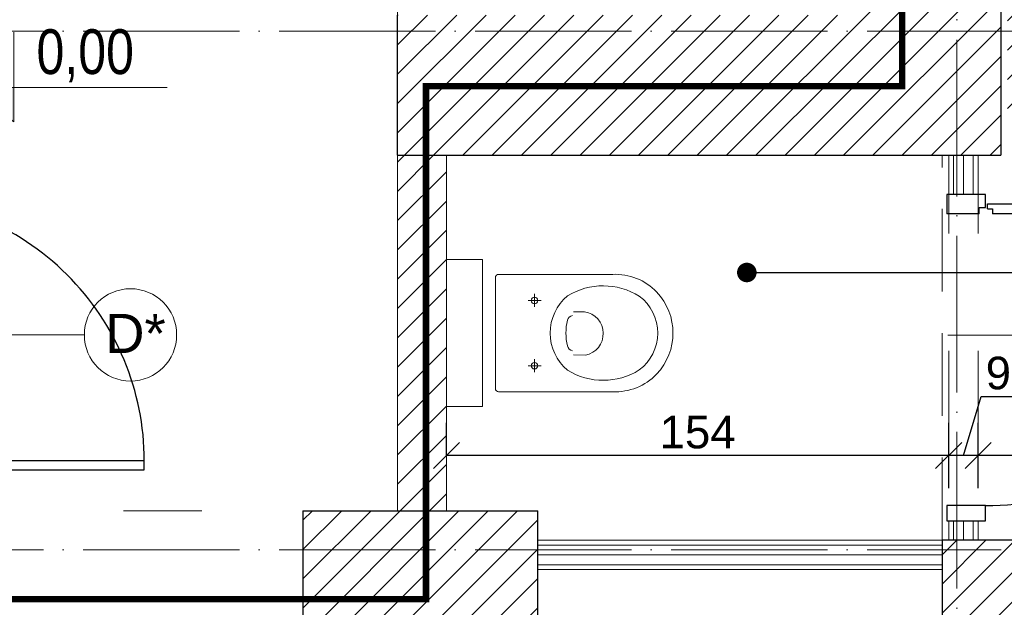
# Model space of a CAD drawing. Header units: millimetres. Extents: x 6506 to 39690, y 6022 to 25261.
# Tile 18 of 59: x 13855 to 14157, y 18175 to 18355. Entities that reach past the tile are written whole.
import ezdxf
from ezdxf import colors
from ezdxf.entities.mleader import LeaderData, LeaderLine
from ezdxf.enums import TextEntityAlignment as Align
from ezdxf.math import Vec2, Vec3

# ---------------------------------------------------------------- set-up
doc = ezdxf.new("R2010")
doc.units = ezdxf.units.MM
for name, pattern in [('ACAD_ISO02W100', [15, 12, -3]), ('ACAD_ISO03W100', [30, 12, -18]), ('ACAD_ISO04W100', [30, 24, -3, 0, -3]), ('DASHED', [19.05, 12.7, -6.35])]:
    doc.linetypes.add(name, pattern=pattern)
for name, color, linetype, lineweight, true_color in [('A_DZIAŁOWA_PROJEKTOWANE', 7, 'Continuous', 18, 0x007cb0), ('A_HATCH', 7, 'Continuous', 5, 0x999999), ('A_HATCH_PROJEKTOWANE', 7, 'Continuous', 9, 0x0089b6), ('A_IZOLEACJA TERMI_PROJEKTOWANA', 7, 'Continuous', 15, 0x0089b6), ('A_PPOŻ', 1, 'ACAD_ISO02W100', 30, 0xff0000)]:
    doc.layers.add(name, color=color, linetype=linetype, lineweight=lineweight, true_color=true_color)
for name, color, linetype, lineweight in [('A_KONST_ISTNIEJĄCE', 83, 'Continuous', 25), ('A_OPISY', 40, 'Continuous', 9), ('A_OSIE KONSTRUKCYJNE', 150, 'ACAD_ISO04W100', 5), ('A_WIDOK-NAD', 221, 'DASHED', 13), ('A_WYMIAROWANIE', 7, 'Continuous', 9), ('A_WYPOSAŻENIE', 181, 'Continuous', 9)]:
    doc.layers.add(name, color=color, linetype=linetype, lineweight=lineweight)
doc.layers.add('A_NIEWIDOCZNE  POMOCNICZE', color=252, linetype='ACAD_ISO03W100', lineweight=5, plot=False)
doc.styles.add('APLUS', font='arial.ttf', dxfattribs={"width": 0.6})
doc.styles.get("Standard").update_dxf_attribs({"font": 'arial.ttf'})
doc.linetypes.add('BATTING', pattern='A,0.0001,-0.1,[134,ltypeshp.shx,S=0.1,R=0,X=-0.1,Y=0],-0.2,[134,ltypeshp.shx,S=0.1,R=180,X=0.1,Y=0],-0.1', length=0.4001)
doc.dimstyles.new('1 do 100', dxfattribs={"dimtxt": 10, "dimasz": 8, "dimexe": 10, "dimexo": 10, "dimgap": 2, "dimtad": 1, "dimdec": 0, "dimtxsty": 'Standard', "dimblk": 'OBLIQUE', "dimcen": 2.5, "dimadec": 0, "dimazin": 0, "dimtfac": 1, "dimtdec": 0, "dimtmove": 0, "dimatfit": 3, "dimldrblk": 'OBLIQUE', "dimfxl": 10, "dimfxlon": 1, "dimarcsym": 0})
pattern_1 = [(45, (-1713.23, 355.087), (-4.490128, 4.490128), [])]

# ---------------------------------------------------------------- blocks, each defined once
blk = doc.blocks.new('wc1')
at = {"layer": 'A_WYPOSAŻENIE'}
for p, q in [((-3838.38, 3353.84), (-3838.38, 3357.84)), ((-3818.38, 3353.84), (-3818.38, 3357.84)), ((-3840.38, 3355.84), (-3836.38, 3355.84)), ((-3820.38, 3355.84), (-3816.38, 3355.84))]:
    blk.add_line(p, q, dxfattribs=at)
blk.add_lwpolyline([(-3850.88, 3371.84), (-3805.88, 3371.84), (-3805.88, 3382.84), (-3850.88, 3382.84)], close=True, dxfattribs=at)
for points in [[(-3815.79, 3318.42, -0.399978), (-3840.97, 3318.42, -0.216638), (-3846.38, 3331.84), (-3846.38, 3366.84, -0.414214), (-3845.38, 3367.84), (-3811.38, 3367.84, -0.414214), (-3810.38, 3366.84), (-3810.38, 3331.84, -0.216638)], [(-3839.79, 3345.73, -0.466255), (-3816.97, 3345.73, -0.283436), (-3817.06, 3323.74, -0.502453), (-3839.69, 3323.74, -0.283436)]]:
    blk.add_lwpolyline(points, format="xyb", close=True, dxfattribs=at)
for points in [[(-3833.77, 3344.15, -0.303379), (-3832.3, 3345.75, -0.119022), (-3824.45, 3345.75, -0.303379), (-3822.98, 3344.15, -0.291246)], [(-3834.84, 3343.93), (-3834.92, 3340.49, 0.83974), (-3821.61, 3340.22), (-3821.68, 3343.93)]]:
    blk.add_lwpolyline(points, format="xyb", dxfattribs=at)
for centre in [(-3838.38, 3355.84), (-3818.38, 3355.84)]:
    blk.add_circle(centre, 1, dxfattribs=at)
blk = doc.blocks.new('*U9')
blk.add_hatch(color=256).paths.add_polyline_path([(0, 0.1532), (-0.198, 0.1532), (0, 0)])
blk.add_line((0, 0.1532), (0, 0.4))
blk.add_lwpolyline([(0, 0.1532), (0, 0), (-0.198, 0.1532), (0.6852, 0.1532)])
at = {"style": 'APLUS', "width": 0.8}
blk.add_attdef('%%P_0.00', text='', height=0.2, dxfattribs=at).set_placement((-0.1457, 0.1532), align=Align.BOTTOM_LEFT)
blk = doc.blocks.new('_Dot')
at = {"color": 0, "linetype": 'ByBlock', "lineweight": -2}
blk.add_line((-0.5, 0), (-1, 0), dxfattribs=at)
at = {"color": 0, "linetype": 'ByBlock', "const_width": 0.5}
blk.add_lwpolyline([(-0.25, 0, 1), (0.25, 0, 1)], format="xyb", close=True, dxfattribs=at)
blk = doc.blocks.new('OSI')
at = {"layer": 'A_OSIE KONSTRUKCYJNE', "ltscale": 2}
for p, q in [((17182.53, 22227.01), (17182.53, 19966.92)), ((16013.11, 20727.12), (19027.17, 20727.12)), ((16013.11, 20568.12), (17196.12, 20568.12))]:
    blk.add_line(p, q, dxfattribs=at)
blk = doc.blocks.new('_Oblique')
at = {"color": 0, "linetype": 'ByBlock', "lineweight": -2}
blk.add_line((-0.5, -0.5), (0.5, 0.5), dxfattribs=at)
blk = doc.blocks.new('*D277')
at = {"layer": 'A_WYMIAROWANIE', "color": 0, "lineweight": -2, "ltscale": 2, "transparency": 16777216}
for p, q in [((14149.26, 18211.64), (14149.26, 18231.64)), ((14319.26, 18221.64), (14319.26, 18231.64)), ((14319.26, 18221.64), (14149.26, 18221.64))]:
    blk.add_line(p, q, dxfattribs=at)
at = {"layer": 'Defpoints', "color": 0, "ltscale": 2, "transparency": 16777216}
for p in [(14149.26, 18221.64), (14319.26, 18214.42), (14149.26, 18198.65)]:
    blk.add_point(p, dxfattribs=at)
at = {"layer": 'A_WYMIAROWANIE', "color": 0, "lineweight": -2, "ltscale": 2, "transparency": 16777216, "xscale": 8, "yscale": 8, "zscale": 8, "rotation": 180}
blk.add_blockref('_Oblique', (14149.26, 18221.64), dxfattribs=at)
at = {"layer": 'A_WYMIAROWANIE', "color": 0, "lineweight": -2, "ltscale": 2, "transparency": 16777216, "xscale": 8, "yscale": 8, "zscale": 8}
blk.add_blockref('_Oblique', (14319.26, 18221.64), dxfattribs=at)
at = {"layer": 'A_WYMIAROWANIE', "color": 0, "ltscale": 2, "transparency": 16777216, "insert": (14234.26, 18228.74), "char_height": 10, "attachment_point": 5}
blk.add_mtext('170', dxfattribs=at)
blk = doc.blocks.new('*D278')
at = {"layer": 'A_WYMIAROWANIE', "color": 0, "lineweight": -2, "ltscale": 2, "transparency": 16777216}
for p, q in [((14144.76, 18221.64), (14150.19, 18239.74)), ((14150.19, 18239.74), (14160.77, 18239.74)), ((14140.26, 18211.64), (14140.26, 18231.64)), ((14149.26, 18211.64), (14149.26, 18231.64)), ((14149.26, 18221.64), (14140.26, 18221.64))]:
    blk.add_line(p, q, dxfattribs=at)
at = {"layer": 'Defpoints', "color": 0, "ltscale": 2, "transparency": 16777216}
for p in [(14140.26, 18221.64), (14140.26, 18198.65), (14149.26, 18198.65)]:
    blk.add_point(p, dxfattribs=at)
at = {"layer": 'A_WYMIAROWANIE', "color": 0, "lineweight": -2, "ltscale": 2, "transparency": 16777216, "xscale": 8, "yscale": 8, "zscale": 8, "rotation": 180}
blk.add_blockref('_Oblique', (14140.26, 18221.64), dxfattribs=at)
at = {"layer": 'A_WYMIAROWANIE', "color": 0, "lineweight": -2, "ltscale": 2, "transparency": 16777216, "xscale": 8, "yscale": 8, "zscale": 8}
blk.add_blockref('_Oblique', (14149.26, 18221.64), dxfattribs=at)
at = {"layer": 'A_WYMIAROWANIE', "color": 0, "ltscale": 2, "transparency": 16777216, "insert": (14155.48, 18246.85), "char_height": 10, "attachment_point": 5}
blk.add_mtext('9', dxfattribs=at)
blk = doc.blocks.new('*D279')
at = {"layer": 'A_WYMIAROWANIE', "color": 0, "lineweight": -2, "ltscale": 2, "transparency": 16777216}
for p, q in [((13986.26, 18221.64), (13986.26, 18231.64)), ((14140.26, 18211.64), (14140.26, 18231.64)), ((14140.26, 18221.64), (13986.26, 18221.64))]:
    blk.add_line(p, q, dxfattribs=at)
at = {"layer": 'Defpoints', "color": 0, "ltscale": 2, "transparency": 16777216}
for p in [(13986.26, 18221.64), (13986.26, 18211.79), (14140.26, 18198.65)]:
    blk.add_point(p, dxfattribs=at)
at = {"layer": 'A_WYMIAROWANIE', "color": 0, "lineweight": -2, "ltscale": 2, "transparency": 16777216, "xscale": 8, "yscale": 8, "zscale": 8, "rotation": 180}
blk.add_blockref('_Oblique', (13986.26, 18221.64), dxfattribs=at)
at = {"layer": 'A_WYMIAROWANIE', "color": 0, "lineweight": -2, "ltscale": 2, "transparency": 16777216, "xscale": 8, "yscale": 8, "zscale": 8}
blk.add_blockref('_Oblique', (14140.26, 18221.64), dxfattribs=at)
at = {"layer": 'A_WYMIAROWANIE', "color": 0, "ltscale": 2, "transparency": 16777216, "insert": (14063.26, 18228.74), "char_height": 10, "attachment_point": 5}
blk.add_mtext('154', dxfattribs=at)
blk = doc.blocks.new('*D379')
at = {"layer": 'A_WYMIAROWANIE', "color": 0, "lineweight": -2, "ltscale": 2, "transparency": 16777216}
for p, q in [((12994.99, 19655.66), (12974.99, 19655.66)), ((12984.99, 17890.66), (12984.99, 19655.66)), ((12994.99, 17890.66), (12974.99, 17890.66))]:
    blk.add_line(p, q, dxfattribs=at)
at = {"layer": 'Defpoints', "color": 0, "ltscale": 2, "transparency": 16777216}
for p in [(12984.99, 19655.66), (13281.26, 19655.66), (13975.26, 17890.66)]:
    blk.add_point(p, dxfattribs=at)
at = {"layer": 'A_WYMIAROWANIE', "color": 0, "lineweight": -2, "ltscale": 2, "transparency": 16777216, "xscale": 8, "yscale": 8, "zscale": 8}
for p, rotation in [((12984.99, 19655.66), 90), ((12984.99, 17890.66), 270)]:
    blk.add_blockref('_Oblique', p, dxfattribs=dict(at, rotation=rotation))
at = {"layer": 'A_WYMIAROWANIE', "color": 0, "ltscale": 2, "transparency": 16777216, "insert": (12977.88, 18773.16), "char_height": 10, "attachment_point": 5, "rotation": 90}
blk.add_mtext('1765', dxfattribs=at)

msp = doc.modelspace()

# ---------------------------------------------------------------- hatches: boundary and pattern name
at = {"layer": 'A_HATCH'}
h = msp.add_hatch(dxfattribs=at)
h.set_pattern_fill('ANSI31', color=256, scale=2)
h.set_pattern_definition(pattern_1)
h.paths.add_polyline_path([(14201.26, 19300.66), (14129.26, 19300.66), (14129.26, 19244.66), (14201.26, 19244.66)])
h.paths.add_polyline_path([(14201.26, 19595.66), (14158.26, 19595.66), (14158.26, 19530.66), (14201.26, 19530.66)])
h.paths.add_polyline_path([(14158.26, 19595.66), (14129.26, 19595.66), (14129.26, 19530.66), (14158.26, 19530.66)])
h.paths.add_polyline_path([(14229.26, 19638.66), (14158.26, 19638.66), (14158.26, 19643.66), (13983.29, 19643.66), (13983.29, 19635.66), (13983.26, 19600.66), (14115.26, 19600.66), (14115.26, 19595.66), (14229.26, 19595.66)])
h.paths.add_polyline_path([(14510.26, 19638.66), (14466.26, 19638.66), (14466.26, 19630.66), (14466.26, 19595.66), (14510.26, 19595.66)])
h.paths.add_polyline_path([(13757.26, 19643.66), (13706.26, 19643.66), (13706.26, 19635.66), (13706.26, 19600.66), (13757.26, 19600.66)])
h.paths.add_polyline_path([(13480.26, 19643.66), (13293.26, 19643.66), (13293.26, 19527.66), (13301.26, 19527.66), (13336.26, 19527.66), (13336.26, 19600.66), (13480.26, 19600.66)])
h.paths.add_polyline_path([(13336.26, 19307.66), (13293.26, 19307.66), (13293.26, 19251.66), (13301.26, 19251.66), (13336.26, 19251.66)])
h.paths.add_polyline_path([(13336.26, 19019.66), (13293.26, 19019.66), (13293.26, 18419.66), (13336.26, 18419.66)])
h.paths.add_polyline_path([(13812.26, 18204.66), (13336.26, 18204.66), (13336.26, 18223.66), (13293.26, 18223.66), (13293.26, 18161.66), (13812.26, 18161.66), (13812.26, 18173.58)])
h.paths.add_polyline_path([(14014.26, 18204.66), (13990.26, 18204.66), (13971.26, 18204.66), (13942.26, 18204.66), (13942.26, 18161.66), (14014.26, 18161.66)])
h.paths.add_polyline_path([(14201.26, 18471.18), (14178.76, 18471.18), (14201.26, 18471.18), (14201.26, 19016.66), (14158.26, 19016.66), (14158.26, 18320.66), (14803.26, 18320.66), (14803.26, 18363.66), (14201.26, 18363.66)])
h.paths.add_polyline_path([(14114.26, 18402.66), (14136.76, 18402.66), (14114.26, 18402.66), (14114.26, 18356.66), (13971.26, 18356.66), (13971.26, 18313.66), (14156.26, 18313.66), (14156.26, 19016.66), (14129.26, 19016.66), (14129.26, 18725.66), (14114.26, 18725.66)])
h = msp.add_hatch(dxfattribs=at)
h.set_pattern_fill('ANSI31', color=256, scale=2)
h.set_pattern_definition(pattern_1)
h.paths.add_polyline_path([(14172.26, 18195.66), (14138.26, 18195.66), (14138.26, 18161.66), (14172.26, 18161.66)])
h.paths.add_polyline_path([(14114.26, 18464.66), (13951.26, 18464.66), (13951.26, 18438.66), (13971.17, 18438.66), (13981.26, 18438.66), (13981.26, 18448.66), (14114.26, 18448.66)])
h.paths.add_polyline_path([(13459.26, 18438.66), (13459.26, 18453.66), (13851.26, 18453.66), (13851.26, 18438.66), (13851.26, 18464.66), (13336.26, 18464.66), (13336.26, 18438.66)])
at = {"layer": 'A_HATCH_PROJEKTOWANE', "ltscale": 2}
h = msp.add_hatch(dxfattribs=at)
h.set_pattern_fill('ANSI31', color=256, scale=2)
h.set_pattern_definition(pattern_1)
h.paths.add_polyline_path([(13986.26, 18204.66), (13986.26, 18313.66), (13971.26, 18313.66), (13971.26, 18204.66)])

# ---------------------------------------------------------------- linework, layer by layer
at = {"color": 144}
for p, q in [((14149.6, 18295.67), (14149.6, 18297.66)), ((14149.6, 18297.66), (14151.59, 18297.66)), ((14152.17, 18297.24), (14153.71, 18297.24)), ((14153.71, 18297.24), (14153.71, 18295.7))]:
    msp.add_line(p, q, dxfattribs=at)
for points in [[(14151.59, 18297.66), (14151.59, 18301.64), (14139.67, 18301.64), (14139.67, 18295.67)], [(14152.17, 18298.79), (14241.57, 18298.79), (14241.57, 18295.7), (14153.71, 18295.7)], [(14152.17, 18297.24), (14152.17, 18298.79)], [(14149.6, 18295.67), (14139.67, 18295.67)], [(13813.14, 18217.22), (13893.61, 18217.22), (13893.61, 18220), (13814.53, 18220)], [(14139.67, 18201.64), (14151.59, 18201.64), (14151.59, 18206.27), (14139.67, 18206.27), (14139.67, 18201.64)]]:
    msp.add_lwpolyline(points, dxfattribs=at)
for centre, radius, start, end in [((13813.12, 18220), 80.48, 359.9989, 90.3548), ((14152.14, 18295.7), 89.43, 269.6452, 0.0011)]:
    msp.add_arc(centre, radius, start, end, dxfattribs=at)
at = {"layer": 'A_DZIAŁOWA_PROJEKTOWANE', "ltscale": 2}
for p, q in [((14014.26, 18186.66), (14014.26, 18195.66)), ((14138.26, 18195.66), (14014.26, 18195.66)), ((14014.26, 18195.66), (14014.26, 18186.66)), ((14138.26, 18194.16), (14014.26, 18194.16)), ((14138.26, 18195.66), (14138.26, 18186.66)), ((14138.26, 18195.66), (14138.26, 18186.66)), ((14138.26, 18188.16), (14014.26, 18188.16)), ((14138.26, 18186.66), (14014.26, 18186.66))]:
    msp.add_line(p, q, dxfattribs=at)
for points in [[(13986.26, 18204.66), (13971.26, 18204.66), (13971.26, 18313.66), (13986.26, 18313.66)], [(14149.26, 18301.64), (14140.26, 18301.64), (14140.26, 18313.66), (14149.26, 18313.66)], [(14147.76, 18301.64), (14141.76, 18301.64), (14141.76, 18313.66), (14147.76, 18313.66)], [(14149.26, 18195.66), (14140.26, 18195.66), (14140.26, 18201.64), (14149.26, 18201.64)], [(14147.76, 18195.66), (14141.76, 18195.66), (14141.76, 18201.64), (14147.76, 18201.64)]]:
    msp.add_lwpolyline(points, close=True, dxfattribs=at)
at = {"layer": 'A_IZOLEACJA TERMI_PROJEKTOWANA', "linetype": 'BATTING', "ltscale": 7}
for p, q in [((14144.76, 18313.66), (14144.76, 18301.64)), ((14144.76, 18201.64), (14144.76, 18195.66)), ((14014.26, 18191.16), (14138.26, 18191.16))]:
    msp.add_line(p, q, dxfattribs=at)
at = {"layer": 'A_KONST_ISTNIEJĄCE', "ltscale": 2}
for p, q in [((14156.26, 19016.66), (14156.26, 18313.66)), ((13971.26, 18313.66), (13971.26, 18356.66)), ((13971.26, 18313.66), (14156.26, 18313.66)), ((13942.26, 18204.66), (13942.26, 18161.66)), ((13971.26, 18204.66), (14014.26, 18204.66))]:
    msp.add_line(p, q, dxfattribs=at)
for points in [[(13942.26, 18161.66), (14014.26, 18161.66), (14014.26, 18204.66)], [(13942.26, 18204.66), (13971.26, 18204.66)]]:
    msp.add_lwpolyline(points, dxfattribs=at)
msp.add_lwpolyline([(14138.26, 18161.66), (14172.26, 18161.66), (14172.26, 18195.66), (14138.26, 18195.66)], close=True, dxfattribs=at)
at = {"layer": 'A_NIEWIDOCZNE  POMOCNICZE', "ltscale": 2}
msp.add_lwpolyline([(13336.26, 18438.66), (13459.26, 18438.66), (13459.26, 18452.66), (13951.26, 18452.66), (13951.26, 18438.66), (13971.26, 18438.66), (13971.26, 18204.66), (13336.26, 18204.66)], close=True, dxfattribs=at)
for points in [[(14319.26, 18320.66), (14156.26, 18320.66), (14156.26, 18313.66), (14149.26, 18313.66), (14149.26, 18195.66), (14319.26, 18195.66), (14319.26, 18320.66)], [(13986.26, 18313.66), (14140.26, 18313.66), (14140.26, 18195.66), (14014.26, 18195.66), (14014.26, 18204.66), (13986.26, 18204.66), (13986.26, 18313.66)], [(14014.26, 18186.66), (14014.26, 17929.66), (14319.26, 17929.66), (14319.26, 18186.66), (14172.26, 18186.66), (14172.26, 18161.66), (14138.26, 18161.66), (14138.26, 18186.66), (14014.26, 18186.66)]]:
    msp.add_lwpolyline(points, dxfattribs=at)
at = {"layer": 'A_OPISY', "color": 144, "true_color": 0x007cb0, "transparency": 33554559}
for p, q in [((13875.22, 18258.59), (13801.25, 18258.59)), ((14214.01, 18258.5), (14140.04, 18258.5))]:
    msp.add_line(p, q, dxfattribs=at)
msp.add_circle((13889.37, 18258.59), 14.15, dxfattribs=at)
at = {"layer": 'A_PPOŻ', "linetype": 'ACAD_ISO03W100', "ltscale": 2, "const_width": 2}
msp.add_lwpolyline([(13317.6, 18452.73), (14125.98, 18452.73), (14125.98, 18334.83), (13979.97, 18334.83), (13979.97, 18177.6), (13317.6, 18177.6)], close=True, dxfattribs=at)
at = {"layer": 'A_WIDOK-NAD', "ltscale": 2}
msp.add_line((14138.26, 18195.66), (14138.26, 18313.66), dxfattribs=at)

# ---------------------------------------------------------------- block references
at = {"layer": 'A_OPISY', "transparency": 33554687, "xscale": 68.67492864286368, "yscale": 68.67492864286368, "zscale": 68.67492864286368, "rotation": 1.435389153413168e-05}
msp.add_blockref('*U9', (13853.6, 18323.91), dxfattribs=at).add_auto_attribs({'%%P_0.00': '%%p  0,00'})
at = {"layer": 'A_OSIE KONSTRUKCYJNE'}
msp.add_blockref('OSI', (-3039.77, -2375.46), dxfattribs=at)
at = {"layer": 'A_WYPOSAŻENIE', "xscale": -1, "rotation": 90}
msp.add_blockref('wc1', (17369.1, 14430.78), dxfattribs=at)

# ---------------------------------------------------------------- texts
at = {"layer": 'A_OPISY', "color": 144, "true_color": 0x007cb0, "transparency": 33554559, "insert": (13890.87, 18259.04), "char_height": 12, "attachment_point": 5}
msp.add_mtext_dynamic_manual_height_columns('D*', width=44.3905, gutter_width=12.5, heights=[0], dxfattribs=at)

# ---------------------------------------------------------------- dimensions: what is measured, and where the dimension line sits
at = {"layer": 'A_WYMIAROWANIE', "ltscale": 2}
dim = msp.add_linear_dim(base=(12984.99, 19655.66), p1=(13975.26, 17890.66), p2=(13281.26, 19655.66), angle=90, dimstyle='1 do 100', override={"dimtmove": 1}, dxfattribs=at)
dim.commit()
dim.dimension.update_dxf_attribs({"geometry": '*D379', "text_midpoint": (12977.88, 18773.16)})
for base, p1, p2, picture, middle in [((14140.26, 18221.64), (14149.26, 18198.65), (14140.26, 18198.65), '*D278', (14152.19, 18246.85)), ((13986.26, 18221.64), (14140.26, 18198.65), (13986.26, 18211.79), '*D279', (14063.26, 18228.74)), ((14149.26, 18221.64), (14319.26, 18214.42), (14149.26, 18198.65), '*D277', (14234.26, 18228.74))]:
    dim = msp.add_linear_dim(base=base, p1=p1, p2=p2, dimstyle='1 do 100', override={"dimtmove": 1}, dxfattribs=at)
    dim.commit()
    dim.dimension.update_dxf_attribs({"geometry": picture, "text_midpoint": middle})

# ---------------------------------------------------------------- leaders
at = {"layer": 'A_OPISY'}
ml = msp.add_multileader_mtext('Standard', dxfattribs=at)
ml.set_content('', color=256)
ml.set_leader_properties()
ml.set_arrow_properties(name='DOT')
ml.build(insert=Vec2(0, 0))
ml.multileader.update_dxf_attribs({"arrow_head_size": 6})
ctx = ml.context
ctx.base_point, ctx.arrow_head_size, ctx.plane_origin, ctx.plane_x_axis, ctx.plane_y_axis = Vec3(14221.55, 18296.25), 6, Vec3(14788.49, 18075.72), Vec3(0, -1), Vec3(1, 0)
ctx.text_align_type = 2
notes = []
notes.append((ctx, [(0, (1, 1, 0), (14221.55, 18277.73), (0, 1), 14.52, [(0, [(14078.36, 18277.73)], 0, [])])]))
ctx.mtext.insert, ctx.mtext.text_direction, ctx.mtext.rotation, ctx.mtext.alignment, ctx.mtext.flow_direction = Vec3(14223.55, 18294.25), Vec3(0, -1), 4.712389, 3, 5
for ctx, leaders in notes:
    for number, flags, end, landing, length, lines in leaders:
        leader = LeaderData()
        leader.index, (leader.has_last_leader_line, leader.has_dogleg_vector, leader.attachment_direction) = number, flags
        leader.last_leader_point, leader.dogleg_vector, leader.dogleg_length = Vec3(end), Vec3(landing), length
        for number, points, colour, breaks in lines:
            line = LeaderLine()
            line.index, line.vertices, line.color, line.breaks = number, Vec3.list(points), colors.encode_raw_color(colour), breaks
            leader.lines.append(line)
        ctx.leaders.append(leader)

doc.saveas('drawing.dxf')
